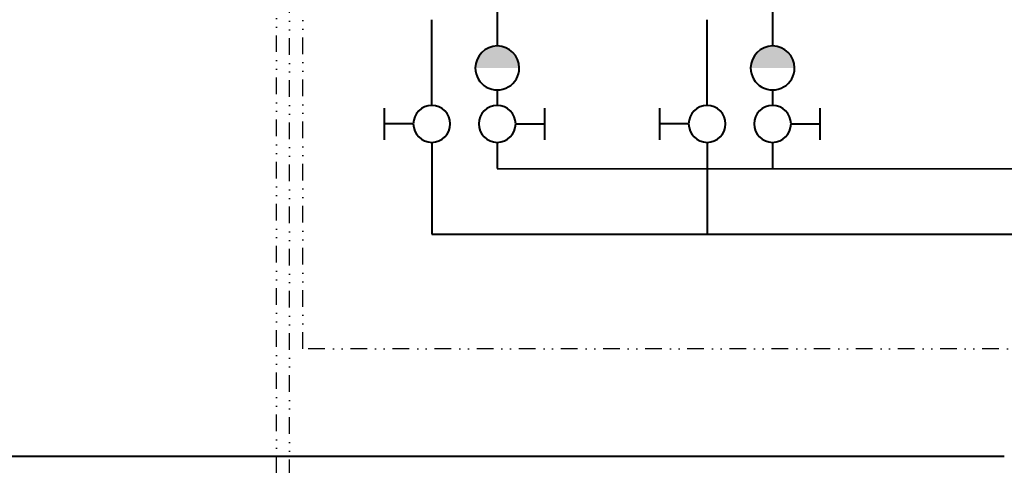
# Model space of a CAD drawing. Header units: centimetres. Extents: x 4745 to 39369, y 17389 to 19524.
# Tile 131 of 188: x 36841 to 37217, y 18341 to 18511. Entities that reach past the tile are written whole.
import ezdxf
from ezdxf.lldxf.tags import DXFTag

# ---------------------------------------------------------------- set-up
doc = ezdxf.new("R2010")
doc.units = ezdxf.units.CM
doc.linetypes.add('DIVIDE2', pattern=[15.875, 6.35, -3.175, 0, -3.175, 0, -3.175])
for name, color, linetype, lineweight in [('IS_Powrót', 5, 'DASH', 40), ('IS_sygnał', 210, 'DIVIDE2', 25), ('IS_Zasilanie', 1, 'SOLID', 40), ('IS_Zimna_woda', 5, 'SOLID', 40)]:
    doc.layers.add(name, color=color, linetype=linetype, lineweight=lineweight)
tags = doc.linetypes.add('DASH', pattern=[15, 10, -5]).pattern_tags.tags
tags[6:7] = [DXFTag(74, 4), DXFTag(75, 0), DXFTag(340, '0'), DXFTag(46, 0.0), DXFTag(50, 0.0), DXFTag(44, 0.0), DXFTag(45, 0.0)]
tags[4:5] = [DXFTag(74, 4), DXFTag(75, 0), DXFTag(340, '0'), DXFTag(46, 0.0), DXFTag(50, 0.0), DXFTag(44, 0.0), DXFTag(45, 0.0)]
tags = doc.linetypes.add('SOLID', pattern=[10, 10, 0]).pattern_tags.tags
tags[6:7] = [DXFTag(74, 4), DXFTag(75, 0), DXFTag(340, '0'), DXFTag(46, 0.0), DXFTag(50, 0.0), DXFTag(44, 0.0), DXFTag(45, 0.0)]
tags[4:5] = [DXFTag(74, 4), DXFTag(75, 0), DXFTag(340, '0'), DXFTag(46, 0.0), DXFTag(50, 0.0), DXFTag(44, 0.0), DXFTag(45, 0.0)]

# ---------------------------------------------------------------- blocks, each defined once
blk = doc.blocks.new('Zaworek')
at = {"layer": 'IS_Zimna_woda', "color": 18, "true_color": 0x000000}
for p, q in [((5.15, 1.72), (5.15, -1.72)), ((2, 0), (5.15, 0))]:
    blk.add_line(p, q, dxfattribs=at)
blk.add_circle((0, 0), 2, dxfattribs=at)
blk = doc.blocks.new('zawórzwrotny11')
at = {"layer": 'IS_Zimna_woda', "true_color": 0x000000}
h = blk.add_hatch(color=18, dxfattribs=at)
edge = h.paths.add_edge_path()
edge.add_arc((0, 0), 8.39, -899.9318, -719.9318, ccw=False)
edge.add_line((-8.39, -0.01), (8.39, 0.01))
at = {"layer": 'IS_Zimna_woda', "color": 18, "true_color": 0x000000}
for start, end in [(0.0682, 180.0682), (180.0682, 0.0682)]:
    blk.add_arc((0, 0), 8.39, start, end, dxfattribs=at)

msp = doc.modelspace()

# ---------------------------------------------------------------- linework, layer by layer
at = {"layer": 'IS_Powrót'}
for p, q in [((36998.58, 18477.98), (36998.58, 18510.69)), ((37103.66, 18477.98), (37103.66, 18510.69)), ((36998.58, 18463.91), (36998.58, 18428.84)), ((37103.66, 18463.91), (37103.66, 18428.84)), ((36998.58, 18428.84), (37286.39, 18428.84))]:
    msp.add_line(p, q, dxfattribs=at)
at = {"layer": 'IS_sygnał'}
for p, q in [((36939.34, 18032.22), (36939.34, 18903.77)), ((36944.34, 18047.22), (36944.34, 18898.77)), ((36949.34, 18385.1), (36949.34, 18893.77)), ((37231.07, 18385.1), (36949.34, 18385.1))]:
    msp.add_line(p, q, dxfattribs=at)
at = {"layer": 'IS_Zasilanie'}
for p, q in [((37023.58, 18518.94), (37023.58, 18500.69)), ((37128.67, 18518.94), (37128.67, 18500.69)), ((37023.58, 18483.91), (37023.58, 18477.98)), ((37128.66, 18483.91), (37128.66, 18477.98)), ((37023.58, 18463.91), (37023.58, 18453.91)), ((37128.66, 18463.91), (37128.66, 18453.91)), ((37023.58, 18453.91), (37365.21, 18453.84)), ((36712.59, 18344.1), (37217.1, 18344.1))]:
    msp.add_line(p, q, dxfattribs=at)

# ---------------------------------------------------------------- block references
at = {"layer": 'IS_Zimna_woda', "rotation": 180}
for p in [(37023.59, 18492.3), (37128.68, 18492.3)]:
    msp.add_blockref('zawórzwrotny11', p, dxfattribs=at)
at = {"layer": 'IS_Zimna_woda', "color": 18, "true_color": 0x000000, "xscale": -3.517579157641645, "yscale": 3.517579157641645, "zscale": 3.517579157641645}
for p in [(36998.58, 18470.95), (37103.66, 18470.94)]:
    msp.add_blockref('Zaworek', p, dxfattribs=at)
at = {"layer": 'IS_Zimna_woda', "color": 18, "true_color": 0x000000, "xscale": -3.517579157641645, "yscale": 3.517579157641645, "zscale": 3.517579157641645, "rotation": 180}
for p in [(37023.58, 18470.95), (37128.66, 18470.94)]:
    msp.add_blockref('Zaworek', p, dxfattribs=at)

doc.saveas('drawing.dxf')
